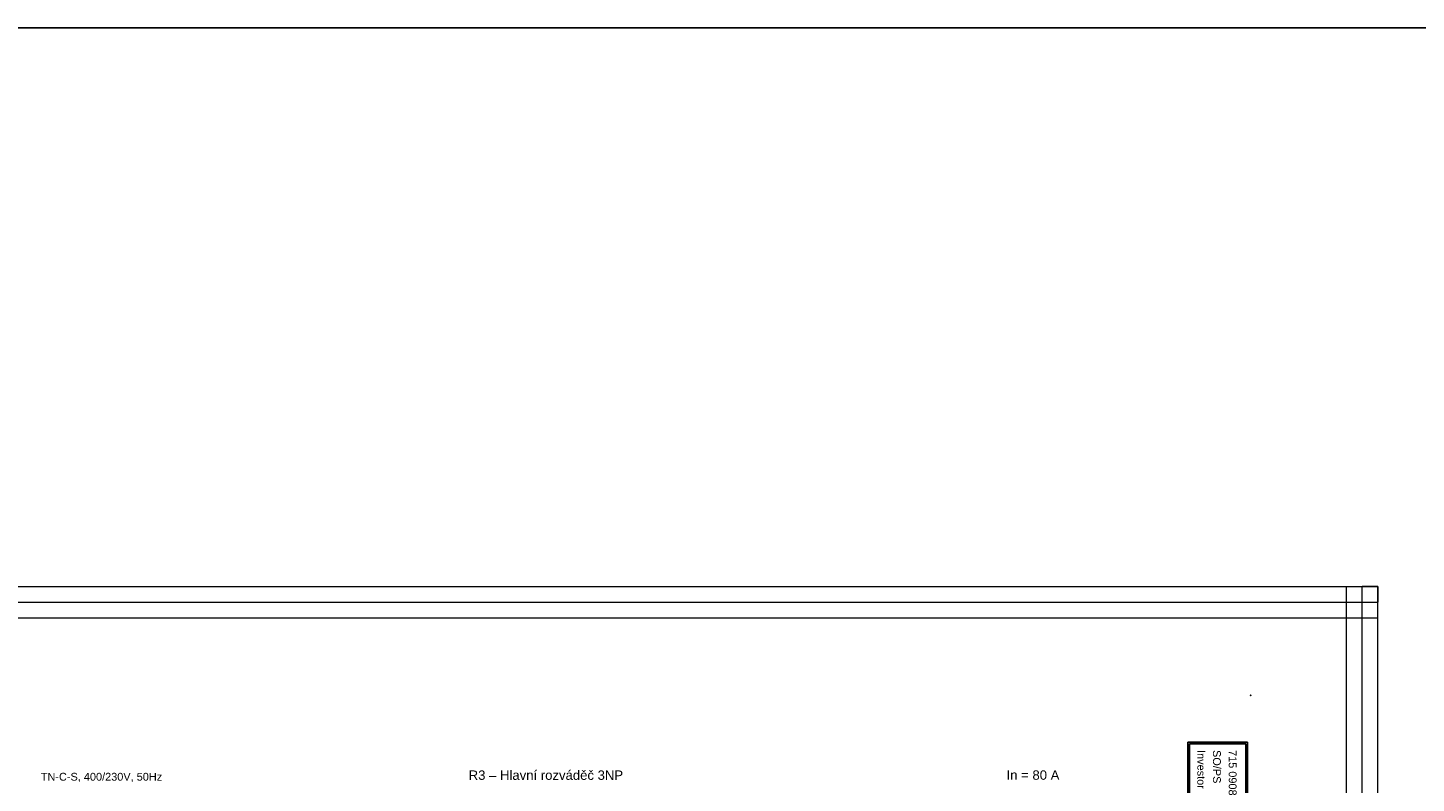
# Model space of a CAD drawing. Extents: x -3642 to 3381, y 3251 to 3904.
# Tile 4 of 41: x -3385 to -2941, y 3662 to 3904. Entities that reach past the tile are written whole.
import ezdxf
from ezdxf.enums import TextEntityAlignment as Align

# ---------------------------------------------------------------- set-up
doc = ezdxf.new("R2010")
doc.units = 0
doc.header["$MEASUREMENT"] = 0
for name, color, linetype in [('1-KRESBA', 7, 'Continuous'), ('__Bílá', 7, 'Continuous'), ('__Oranžová', 30, 'Continuous'), ('__Vínová 220', 220, 'Continuous')]:
    doc.layers.add(name, color=color, linetype=linetype)
doc.styles.add('Arial', font='arial.ttf')

# ---------------------------------------------------------------- blocks, each defined once
blk = doc.blocks.new('BLK_Razítko_malé_pro_rozváděče')
at = {"layer": '__Bílá'}
for p, q in [((15, -1), (15, -20)), ((15, -1), (294, -1)), ((15.5, -1.5), (15.5, -19.5)), ((15.5, -1.5), (184.5, -1.5)), ((184.5, -1.5), (184.5, -19.5)), ((185, -1.5), (185, -19.5)), ((185, -1.5), (293.5, -1.5)), ((293.5, -19.5), (293.5, -1.5)), ((294, -20), (294, -1)), ((15, -20), (294, -20)), ((15.5, -19.5), (184.5, -19.5)), ((185, -19.5), (293.5, -19.5)), ((15, -405), (15, -419)), ((15, -405), (294, -405)), ((15.5, -405.5), (15.5, -418.5)), ((15.5, -405.5), (194.5, -405.5)), ((194.5, -405.5), (194.5, -418.5)), ((195, -405.5), (195, -418.5)), ((195, -405.5), (293.5, -405.5)), ((293.5, -405.5), (293.5, -418.5)), ((294, -405), (294, -419)), ((15, -419), (294, -419)), ((15.5, -418.5), (194.5, -418.5)), ((195, -418.5), (293.5, -418.5))]:
    blk.add_line(p, q, dxfattribs=at)
for p in [(0, 0), (300, 0), (0, -420), (300, -420)]:
    blk.add_point(p, dxfattribs=at)
at = {"layer": '__Bílá', "style": 'Arial'}
for s, height, p in [('Dokument', 2.5, (187, -7)), ('-', 3, (38, -7)), ('-', 3, (210.5, -7)), ('SO/PS', 2.5, (17.5, -12)), ('-', 3, (38, -12)), ('Vypracoval', 2.5, (187, -12)), ('-', 3, (210.5, -12)), ('Investor', 2.5, (17.5, -17)), ('-', 3, (38, -17)), ('Datum', 2.5, (187, -17)), ('-', 3, (210.5, -17)), ('PVLK PROJECT s.r.o. , Langrova 195/33,  787 01 Šumperk', 2.5, (17.5, -411)), ('Copyright © 2012 PVLK', 2.5, (197, -411)), ('Telefon: 773 836 685, mobil: 777 848 204, e-mail: %%Upavelka@pvlk.cz', 2.5, (17.5, -416)), ('Číslo dokumentu .....', 2.5, (197, -416))]:
    blk.add_text(s, height=height, dxfattribs=at).set_placement(p)
at = {"layer": '__Vínová 220', "char_height": 2.5, "attachment_point": 7, "style": 'Arial'}
for s, insert in [('715 0908', (17.5, -7)), ('Rozšíření výrobního areálu firmy PLASTKON PRODUCT, S.R.O.', (42.5, -7.75)), ('R3 – Hlavní rozváděč 3NP', (215, -7.75)), ('SO 02 - Novostavba skladovací haly s administrativní budovou', (42.5, -12.75)), ('Miroslav Pavelka', (215, -12.75)), ('Plastkon product, s.r.o., Hlavní 147, Mikulovice 790 84', (42.5, -17.75)), ('06/2016', (215, -17.75))]:
    blk.add_mtext(s, dxfattribs=dict(at, insert=insert))
at = {"layer": '__Vínová 220', "style": 'Arial'}
blk.add_attdef('ČÍSLO', text='', height=4, dxfattribs=at).set_placement((290, -416), align=Align.RIGHT)

msp = doc.modelspace()

# ---------------------------------------------------------------- linework, layer by layer
at = {"layer": '1-KRESBA', "color": 3}
msp.add_lwpolyline([(-3642.15, 3903.52), (3380.95, 3903.52), (3380.95, 3250.95), (-3642.15, 3250.95)], close=True, dxfattribs=at)
at = {"layer": '__Vínová 220', "lineweight": 0}
for p, q in [((-3449.73, 3724.82), (-2953.32, 3724.82)), ((-2963.32, 3358.74), (-2963.32, 3724.82)), ((-2963.32, 3724.82), (-2958.32, 3724.82)), ((-2958.32, 3358.74), (-2958.32, 3724.82)), ((-2953.32, 3724.82), (-2958.32, 3724.82)), ((-2953.32, 3724.82), (-2953.32, 3719.82)), ((-2953.32, 3358.74), (-2953.32, 3724.82)), ((-3449.73, 3719.82), (-2953.32, 3719.82)), ((-2953.32, 3714.82), (-2953.32, 3719.82)), ((-3449.73, 3714.82), (-2953.32, 3714.82))]:
    msp.add_line(p, q, dxfattribs=at)

# ---------------------------------------------------------------- block references
at = {"layer": '1-KRESBA', "rotation": 270}
msp.add_blockref('BLK_Razítko_malé_pro_rozváděče', (-2994.02, 3690), dxfattribs=at).add_auto_attribs({'ČÍSLO': '24.1'})

# ---------------------------------------------------------------- texts
at = {"layer": '1-KRESBA', "color": 4, "linetype": 'Continuous', "style": 'Arial'}
msp.add_text('In = 80 A', height=3, dxfattribs=at).set_placement((-3072.02, 3663))
at = {"layer": '__Bílá', "insert": (-3244, 3662.93), "char_height": 3, "attachment_point": 7, "style": 'Arial'}
msp.add_mtext('R3 – Hlavní rozváděč 3NP', dxfattribs=at)
at = {"layer": '__Oranžová', "lineweight": 0, "style": 'Arial'}
msp.add_text('TN-C-S, 400/230V, 50Hz', height=2.5, dxfattribs=at).set_placement((-3380.81, 3662.71))

doc.saveas('drawing.dxf')
